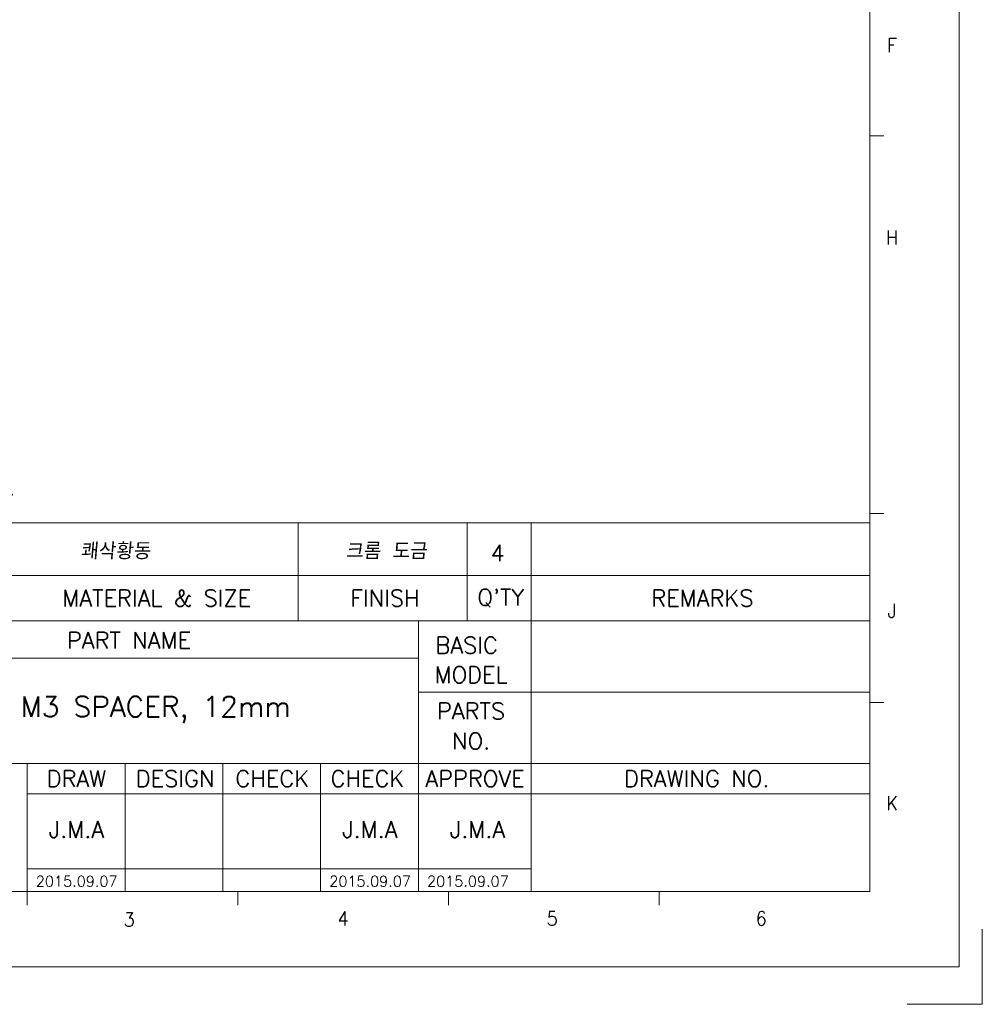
# Model space of a CAD drawing. Header units: millimetres. Extents: x 4497 to 11741, y 5958 to 12619.
# Tile 8 of 256: x 4593 to 4733, y 5958 to 6101. Entities that reach past the tile are written whole.
import ezdxf
from ezdxf.enums import TextEntityAlignment as Align

# ---------------------------------------------------------------- set-up
doc = ezdxf.new("R2010")
doc.units = ezdxf.units.MM
doc.header["$LTSCALE"] = 0.8
doc.linetypes.add('CENTER', pattern=[50.8, 31.75, -6.35, 6.35, -6.35])
doc.layers.get('0').update_dxf_attribs({"linetype": 'CONTINUOUS', "lineweight": 0})
doc.layers.add('1', color=2, linetype='CENTER', lineweight=0)
doc.layers.add('2', color=3, linetype='CONTINUOUS', lineweight=0)
doc.styles.add('GHS', font='romans', dxfattribs={"height": 2, "bigfont": 'whgtxt'})
doc.styles.add('linetech', font='romans.shx', dxfattribs={"width": 0.8, "oblique": 10, "bigfont": 'whgtxt.shx'})
doc.styles.add('S', font='SIMPLEX')
doc.styles.get("Standard").update_dxf_attribs({"font": 'romans.shx', "width": 0.8, "oblique": 5, "bigfont": 'whgtxt.shx'})

msp = doc.modelspace()

# ---------------------------------------------------------------- linework, layer by layer
at = {"lineweight": 0}
for p, q in [((4716.717, 6249.213), (4716.717, 5974.117)), ((4716.717, 6027.78), (4532.729, 6027.78)), ((4633.484, 6013.543), (4633.484, 6027.78)), ((4658.125, 6013.543), (4658.125, 6027.78)), ((4667.434, 5974.117), (4667.434, 6027.78)), ((4716.717, 6020.114), (4532.729, 6020.114)), ((4716.717, 6013.543), (4532.729, 6013.543)), ((4651.007, 5974.117), (4651.007, 6013.543)), ((4651.007, 6008.067), (4532.729, 6008.067)), ((4716.717, 6003.139), (4651.007, 6003.139)), ((4716.717, 5992.735), (4532.729, 5992.735)), ((4594.058, 5974.117), (4594.058, 5992.735)), ((4608.295, 5974.117), (4608.295, 5992.735)), ((4622.533, 5974.117), (4622.533, 5992.735)), ((4636.77, 5974.117), (4636.77, 5992.735)), ((4716.717, 5988.354), (4594.058, 5988.354)), ((4667.434, 5977.402), (4594.058, 5977.402)), ((4716.717, 5974.117), (4532.729, 5974.117))]:
    msp.add_line(p, q, dxfattribs=at)
at = {"color": 7, "linetype": 'Continuous'}
for p, q in [((4718.732, 6084.156), (4716.717, 6084.156)), ((4718.732, 6029.139), (4716.717, 6029.139)), ((4718.732, 6001.63), (4716.717, 6001.63)), ((4594.058, 5974.127), (4594.058, 5972.111)), ((4624.723, 5974.127), (4624.723, 5972.111)), ((4655.387, 5974.127), (4655.387, 5972.111)), ((4686.052, 5974.127), (4686.052, 5972.111))]:
    msp.add_line(p, q, dxfattribs=at)
at = {"layer": '1'}
for p in [(4733.09, 5968.641), (4722.138, 5957.689)]:
    msp.add_line(p, (4733.09, 5957.689), dxfattribs=at)
at = {"layer": '2', "color": 0, "flags": 128}
msp.add_lwpolyline([(4519.723, 6260.164), (4519.723, 5963.164), (4729.723, 5963.164), (4729.723, 6260.164)], close=True, dxfattribs=at)

# ---------------------------------------------------------------- texts
at = {"color": 7, "linetype": 'Continuous', "width": 0.933333}
for s, p in [('F', (4719.956, 6097.336)), ('H', (4719.956, 6069.342)), ('J', (4719.956, 6014.973)), ('K', (4719.956, 5986.978)), ('3', (4608.91, 5970.047)), ('4', (4640.028, 5970.194)), ('5', (4670.475, 5970.194)), ('6', (4700.921, 5970.194))]:
    msp.add_text(s, height=2.015, dxfattribs=at).set_placement(p, align=Align.MIDDLE_CENTER)
at = {"lineweight": 0, "style": 'S'}
for s, height, p in [('MATERIAL & SIZE', 2.40936, (4612.924, 6016.828)), ('FINISH', 2.4094, (4646.131, 6016.828)), ("Q'TY", 2.4094, (4662.988, 6016.828)), ('REMARKS', 2.4094, (4692.356, 6016.828)), ('PART NAME', 2.4094, (4608.878, 6010.679)), ('BASIC', 2.4094, (4658.034, 6009.968)), ('MODEL', 2.4094, (4658.673, 6005.666)), ('PARTS', 2.4094, (4658.673, 6000.401)), ('NO.', 2.4094, (4658.673, 5996.02)), ('DRAW', 2.4094, (4601.227, 5990.544)), ('DESIGN', 2.4094, (4615.596, 5990.544)), ('CHECK', 2.4094, (4629.736, 5990.544)), ('CHECK', 2.4094, (4643.592, 5990.544)), ('APPROVE', 2.4094, (4659.25, 5990.544)), ('DRAWING NO.', 2.40936, (4691.528, 5990.544))]:
    msp.add_text(s, height=height, dxfattribs=at).set_placement(p, align=Align.MIDDLE)
at = {"layer": '2', "color": 3, "lineweight": 0, "style": 'linetech', "oblique": 10, "width": 0.8}
msp.add_text('5. 표면 외관부에 이물,기스등의 저해요인이 없을 것.', height=2.54016, dxfattribs=at).set_placement((4536.478, 6031.719))
at = {"layer": '2', "style": 'GHS', "oblique": 5}
for s, p in [('쾌삭황동', (4601.84, 6022.474)), ('크롬 도금', (4640.426, 6022.474))]:
    msp.add_text(s, height=2.4075, dxfattribs=at).set_placement(p)
at = {"layer": '2', "lineweight": 0, "style": 'S'}
for s, height, p in [('4', 2.409, (4662.539, 6023.399)), ('M3 SPACER, 12mm', 3, (4612.757, 6000.568)), ('J.M.A', 2.4094, (4601.227, 5983.143)), ('J.M.A', 2.4094, (4643.938, 5983.143)), ('J.M.A', 2.4094, (4659.61, 5983.143)), ('2015.09.07', 1.542, (4601.261, 5975.602)), ('2015.09.07', 1.542, (4643.972, 5975.602)), ('2015.09.07', 1.542, (4658.209, 5975.602))]:
    msp.add_text(s, height=height, dxfattribs=at).set_placement(p, align=Align.MIDDLE)

doc.saveas('drawing.dxf')
